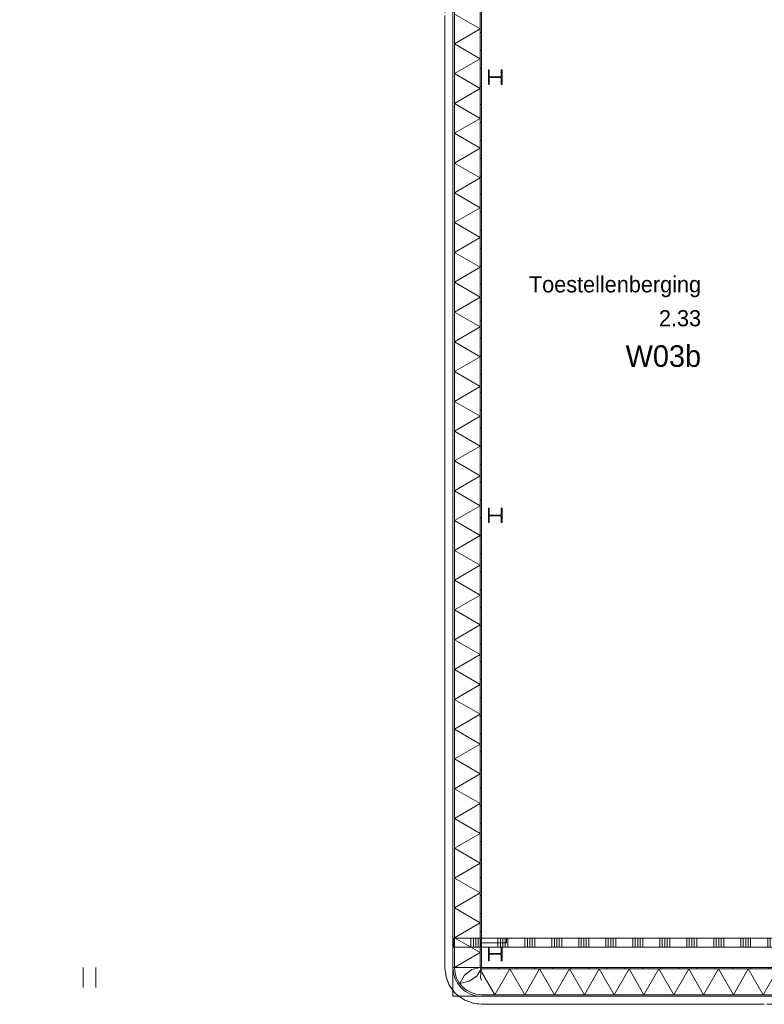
# Model space of a CAD drawing. Header units: millimetres. Extents: x -409 to 257590, y -7854 to 67330.
# Tile 15 of 205: x 24876 to 33151, y -409 to 10542. Entities that reach past the tile are written whole.
import ezdxf
from ezdxf.enums import TextEntityAlignment as Align

# ---------------------------------------------------------------- set-up
doc = ezdxf.new("R2010")
doc.units = ezdxf.units.MM
doc.header["$MEASUREMENT"] = 0
doc.linetypes.add('B0702', pattern=[117.37, 78.119999, -39.250001])
for name, color, linetype in [('New_21 Buitenwanden', 7, 'Continuous'), ('New_21 Buitenwanden Doorsnede-arcering', 7, 'Continuous'), ('New_21 Buitenwanden Laagscheidingslijnen', 7, 'Continuous'), ('New_21 Buitenwanden Ramen', 7, 'Continuous'), ('New_22 NC Binnenwanden', 7, 'Continuous'), ('New_22 NC Binnenwanden Doorsnede-arcering', 7, 'Continuous'), ('New_23 Vloeren', 7, 'Continuous'), ('New_41 Buitenwandafwerking houten latten', 7, 'Continuous'), ('New_Z Ruimtefuncties', 7, 'Continuous'), ('New_Z Ruimtefuncties Zone omranding', 7, 'Continuous'), ('New_Z Ruimtefuncties Zone tekst', 7, 'Continuous'), ('S-COLS-____-OTLN.RVT S', 7, 'Continuous'), ('S-COLS-____-OTLN.RVT S Doorsnede-arcering', 7, 'Continuous')]:
    doc.layers.add(name, color=color, linetype=linetype)
doc.styles.add('GENERATED_STYLE_1', font='txt')
doc.styles.add('GENERATED_STYLE_2', font='txt')

# ---------------------------------------------------------------- blocks, each defined once
blk = doc.blocks.new('Slab_1_2', base_point=(0, 42578))
at = {"layer": 'New_23 Vloeren', "color": 1, "linetype": 'Continuous', "lineweight": 0, "flags": 128}
blk.add_lwpolyline([(0, 39540), (0, 17060), (25600, 17060), (25600, 17610), (25675, 17610), (25675, 23015), (28540, 23015), (28540, 23140), (29892, 23140), (29892, 17610), (30010, 17610), (30010, 0), (61758, 0), (61760, 1964), (61760, 1964), (61758, 8599), (73460, 8599)], dxfattribs=at)
blk = doc.blocks.new('*X677')
at = {"layer": 'New_22 NC Binnenwanden Doorsnede-arcering', "color": 254, "linetype": 'Continuous', "lineweight": 0, "true_color": 0xe9ebeb}
for p, q in [((30190, 225), (30190, 325)), ((30218, 225), (30218, 325)), ((30245, 225), (30245, 325)), ((30273, 225), (30273, 325)), ((30300, 225), (30300, 325)), ((30490, 225), (30490, 325)), ((30518, 225), (30518, 325)), ((30545, 225), (30545, 325)), ((30573, 225), (30573, 325)), ((30600, 225), (30600, 325)), ((30790, 225), (30790, 325)), ((30818, 225), (30818, 325)), ((30845, 225), (30845, 325)), ((30873, 225), (30873, 325)), ((30900, 225), (30900, 325)), ((31090, 225), (31090, 325)), ((31118, 225), (31118, 325)), ((31145, 225), (31145, 325)), ((31173, 225), (31173, 325)), ((31200, 225), (31200, 325)), ((31390, 225), (31390, 325)), ((31418, 225), (31418, 325)), ((31445, 225), (31445, 325)), ((31473, 225), (31473, 325)), ((31500, 225), (31500, 325)), ((31690, 225), (31690, 325)), ((31718, 225), (31718, 325)), ((31745, 225), (31745, 325)), ((31773, 225), (31773, 325)), ((31800, 225), (31800, 325)), ((31990, 225), (31990, 325)), ((32018, 225), (32018, 325)), ((32045, 225), (32045, 325)), ((32073, 225), (32073, 325)), ((32100, 225), (32100, 325)), ((32290, 225), (32290, 325)), ((32318, 225), (32318, 325)), ((32345, 225), (32345, 325)), ((32373, 225), (32373, 325)), ((32400, 225), (32400, 325)), ((32590, 225), (32590, 325)), ((32618, 225), (32618, 325)), ((32645, 225), (32645, 325)), ((32673, 225), (32673, 325)), ((32700, 225), (32700, 325)), ((32890, 225), (32890, 325)), ((32918, 225), (32918, 325)), ((32945, 225), (32945, 325)), ((32973, 225), (32973, 325)), ((33000, 225), (33000, 325)), ((33190, 225), (33190, 325)), ((33218, 225), (33218, 325)), ((33245, 225), (33245, 325)), ((33273, 225), (33273, 325)), ((33300, 233), (33300, 325))]:
    blk.add_line(p, q, dxfattribs=at)
blk = doc.blocks.new('*X685')
at = {"layer": 'New_22 NC Binnenwanden Doorsnede-arcering', "color": 254, "linetype": 'Continuous', "lineweight": 0, "true_color": 0xe9ebeb}
blk.add_line((29700, 225), (29700, 325), dxfattribs=at)
blk = doc.blocks.new('*X687')
at = {"layer": 'New_22 NC Binnenwanden Doorsnede-arcering', "color": 254, "linetype": 'Continuous', "lineweight": 0, "true_color": 0xe9ebeb}
blk.add_line((30000, 225), (30000, 325), dxfattribs=at)
blk = doc.blocks.new('*X689')
at = {"layer": 'New_22 NC Binnenwanden Doorsnede-arcering', "color": 254, "linetype": 'Continuous', "lineweight": 0, "true_color": 0xe9ebeb}
for p, q in [((29890, 225), (29890, 325)), ((29918, 225), (29918, 325)), ((29945, 225), (29945, 325)), ((29973, 225), (29973, 325))]:
    blk.add_line(p, q, dxfattribs=at)
blk = doc.blocks.new('Wall_147_2', base_point=(61760, 325))
at = {"layer": 'New_21 Buitenwanden', "color": 8, "linetype": 'Continuous', "lineweight": 0, "true_color": 0x778488}
for p, q in [((29708, 325), (29690, 325)), ((29690, 325), (29690, 225)), ((29690, 225), (29708, 225)), ((29708, 325), (29708, 325)), ((29995, 325), (29708, 325)), ((29708, 225), (29708, 225)), ((29708, 225), (29995, 225)), ((30010, 325), (29995, 325)), ((29995, 325), (29995, 325)), ((29995, 225), (30010, 225)), ((29995, 225), (29995, 225))]:
    blk.add_line(p, q, dxfattribs=at)
at = {"layer": 'New_22 NC Binnenwanden', "color": 8, "linetype": 'Continuous', "lineweight": 0, "true_color": 0x778488, "flags": 128}
for points in [[(33405, 325), (30010, 325)], [(30010, 225), (30084, 225)], [(30094, 225), (30227, 225)], [(30237, 225), (33299, 225)]]:
    blk.add_lwpolyline(points, dxfattribs=at)
at = {"layer": 'New_22 NC Binnenwanden', "color": 8, "lineweight": 0, "true_color": 0x778488}
for name in ['*X685', '*X689', '*X687', '*X677']:
    blk.add_blockref(name, (0, 0), dxfattribs=at)
blk = doc.blocks.new('Curtain Wall_57_2')
at = {"layer": 'New_41 Buitenwandafwerking houten latten', "color": 1, "linetype": 'Continuous', "lineweight": 0}
for p, q in [((30010, -409), (30050, -409)), ((30050, -409), (30150, -409)), ((30150, -409), (30250, -409)), ((30250, -409), (30350, -409)), ((30350, -409), (30395, -409)), ((30395, -409), (30495, -409)), ((30495, -409), (30595, -409)), ((30595, -409), (30695, -409)), ((30695, -409), (30739, -409)), ((30739, -409), (30839, -409)), ((30839, -409), (30939, -409)), ((30939, -409), (31039, -409)), ((31039, -409), (31084, -409)), ((31084, -409), (31184, -409)), ((31184, -409), (31284, -409)), ((31284, -409), (31384, -409)), ((31384, -409), (31428, -409)), ((31428, -409), (31528, -409)), ((31528, -409), (31628, -409)), ((31628, -409), (31728, -409)), ((31728, -409), (31773, -409)), ((31773, -409), (31873, -409)), ((31873, -409), (31973, -409)), ((31973, -409), (32073, -409)), ((32073, -409), (32118, -409)), ((32118, -409), (32218, -409)), ((32218, -409), (32318, -409)), ((32318, -409), (32418, -409)), ((32418, -409), (32462, -409)), ((32462, -409), (32562, -409)), ((32562, -409), (32662, -409)), ((32662, -409), (32762, -409)), ((32762, -409), (32807, -409)), ((32807, -409), (32907, -409)), ((32907, -409), (33007, -409)), ((33007, -409), (33107, -409)), ((33107, -409), (33151, -409))]:
    blk.add_line(p, q, dxfattribs=at)
at = {"layer": 'New_41 Buitenwandafwerking houten latten', "color": 253, "linetype": 'B0702', "lineweight": 0, "true_color": 0x99a3a6, "flags": 128}
blk.add_lwpolyline([(30010, -409), (30050, -409), (30150, -409), (30250, -409), (30350, -409), (30395, -409), (30495, -409), (30595, -409), (30695, -409), (30739, -409), (30839, -409), (30939, -409), (31039, -409), (31084, -409), (31184, -409), (31284, -409), (31384, -409), (31428, -409), (31528, -409), (31628, -409), (31728, -409), (31773, -409), (31873, -409), (31973, -409), (32073, -409), (32118, -409), (32218, -409), (32318, -409), (32418, -409), (32462, -409), (32562, -409), (32662, -409), (32762, -409), (32807, -409), (32907, -409), (33007, -409), (33107, -409), (33151, -409), (33251, -409), (33351, -409), (33451, -409), (33496, -409), (33596, -409), (33696, -409), (33796, -409), (33841, -409), (33941, -409), (34041, -409), (34141, -409), (34185, -409), (34285, -409), (34385, -409), (34485, -409), (34530, -409), (34630, -409), (34730, -409), (34830, -409), (34874, -409), (34974, -409), (35074, -409), (35174, -409), (35219, -409), (35319, -409), (35419, -409), (35519, -409), (35564, -409), (35664, -409), (35764, -409), (35864, -409), (35908, -409), (36008, -409), (36108, -409), (36208, -409), (36253, -409), (36353, -409), (36453, -409), (36553, -409), (36597, -409), (36697, -409), (36797, -409), (36897, -409), (36942, -409), (37042, -409), (37142, -409), (37242, -409), (37287, -409), (37387, -409), (37487, -409), (37587, -409), (37631, -409), (37731, -409), (37831, -409), (37931, -409), (37976, -409), (38076, -409), (38176, -409), (38276, -409), (38320, -409), (38420, -409), (38520, -409), (38620, -409), (38665, -409), (38765, -409), (38865, -409), (38965, -409), (39010, -409), (39110, -409), (39210, -409), (39310, -409), (39354, -409), (39454, -409), (39554, -409), (39654, -409), (39699, -409), (39799, -409), (39899, -409), (39999, -409), (40043, -409), (40143, -409), (40243, -409), (40343, -409), (40388, -409), (40488, -409), (40588, -409), (40688, -409), (40733, -409), (40833, -409), (40933, -409), (41033, -409), (41077, -409), (41177, -409), (41277, -409), (41377, -409), (41422, -409), (41522, -409), (41622, -409), (41722, -409), (41766, -409), (41866, -409), (41966, -409), (42066, -409), (42111, -409), (42211, -409), (42311, -409), (42411, -409), (42456, -409), (42556, -409), (42656, -409), (42756, -409), (42800, -409), (42900, -409), (43000, -409), (43100, -409), (43145, -409), (43245, -409), (43345, -409), (43445, -409), (43489, -409), (43589, -409), (43689, -409), (43789, -409), (43834, -409), (43934, -409), (44034, -409), (44134, -409), (44179, -409), (44279, -409), (44379, -409), (44479, -409), (44523, -409), (44623, -409), (44723, -409), (44823, -409), (44868, -409), (44968, -409), (45068, -409), (45168, -409), (45212, -409), (45312, -409), (45412, -409), (45512, -409), (45557, -409), (45657, -409), (45757, -409), (45857, -409), (45902, -409), (46002, -409), (46102, -409), (46202, -409), (46246, -409), (46346, -409), (46446, -409), (46546, -409), (46591, -409), (46691, -409), (46791, -409), (46891, -409), (46935, -409), (47035, -409), (47135, -409), (47235, -409), (47280, -409), (47380, -409), (47480, -409), (47580, -409), (47625, -409), (47725, -409), (47825, -409), (47925, -409), (47969, -409), (48069, -409), (48169, -409), (48269, -409), (48314, -409), (48414, -409), (48514, -409), (48614, -409), (48658, -409), (48758, -409), (48858, -409), (48958, -409), (49003, -409), (49103, -409), (49203, -409), (49303, -409), (49348, -409), (49448, -409), (49548, -409), (49648, -409), (49692, -409), (49792, -409), (49892, -409), (49992, -409), (50037, -409), (50137, -409), (50237, -409), (50337, -409), (50381, -409), (50481, -409), (50581, -409), (50681, -409), (50726, -409), (50826, -409), (50926, -409), (51026, -409), (51071, -409), (51171, -409), (51271, -409), (51371, -409), (51415, -409), (51515, -409), (51615, -409), (51715, -409), (51760, -409), (51860, -409), (51960, -409), (52060, -409), (52104, -409), (52204, -409), (52304, -409), (52404, -409), (52449, -409), (52549, -409), (52649, -409), (52749, -409), (52794, -409), (52894, -409), (52994, -409), (53094, -409), (53138, -409), (53238, -409), (53338, -409), (53438, -409), (53483, -409), (53583, -409), (53683, -409), (53783, -409), (53827, -409), (53927, -409), (54027, -409), (54127, -409), (54172, -409), (54272, -409), (54372, -409), (54472, -409), (54517, -409), (54617, -409), (54717, -409), (54817, -409), (54861, -409), (54961, -409), (55061, -409), (55161, -409), (55206, -409), (55306, -409), (55406, -409), (55506, -409), (55550, -409), (55650, -409), (55750, -409), (55850, -409), (55895, -409), (55995, -409), (56095, -409), (56195, -409), (56240, -409), (56340, -409), (56440, -409), (56540, -409), (56584, -409), (56684, -409), (56784, -409), (56884, -409), (56929, -409), (57029, -409), (57129, -409), (57229, -409), (57273, -409), (57373, -409), (57473, -409), (57573, -409), (57618, -409), (57718, -409), (57818, -409), (57918, -409), (57963, -409), (58063, -409), (58163, -409), (58263, -409), (58307, -409), (58407, -409), (58507, -409), (58607, -409), (58652, -409), (58752, -409), (58852, -409), (58952, -409), (58996, -409), (59096, -409), (59196, -409), (59296, -409), (59341, -409), (59441, -409), (59541, -409), (59641, -409), (59686, -409), (59786, -409), (59886, -409), (59986, -409), (60030, -409), (60130, -409), (60230, -409), (60330, -409), (60375, -409), (60475, -409), (60575, -409), (60675, -409), (60719, -409), (60819, -409), (60919, -409), (61019, -409), (61064, -409), (61164, -409), (61264, -409), (61364, -409), (61409, -409), (61509, -409), (61609, -409), (61709, -409), (61753, -409)], dxfattribs=at)
blk = doc.blocks.new('Wall_273_2', base_point=(30010, 17540))
at = {"layer": 'New_21 Buitenwanden', "color": 8, "linetype": 'Continuous', "lineweight": 0, "true_color": 0x778488}
for p, q in [((29708, 325), (29690, 325)), ((29690, 225), (29708, 225)), ((29708, 325), (29708, 325)), ((29995, 325), (29708, 325)), ((29708, 225), (29708, 225)), ((29708, 225), (29995, 225)), ((30010, 325), (29995, 325)), ((29995, 325), (29995, 325)), ((29995, 225), (30010, 225)), ((29995, 225), (29995, 225))]:
    blk.add_line(p, q, dxfattribs=at)
at = {"layer": 'New_21 Buitenwanden', "color": 8, "linetype": 'Continuous', "lineweight": 0, "true_color": 0x778488, "flags": 128}
for points in [[(29690, 17540), (29690, -320)], [(30010, 325), (30010, 17540)], [(30010, 0), (30010, 225)], [(29690, -320), (29708, -320)]]:
    blk.add_lwpolyline(points, dxfattribs=at)
blk = doc.blocks.new('Wall_274_2', base_point=(30010, 0))
at = {"layer": 'New_21 Buitenwanden', "color": 8, "linetype": 'Continuous', "lineweight": 0, "true_color": 0x778488, "flags": 128}
for points in [[(61760, 0), (30010, 0)], [(29708, -320), (62080, -320)]]:
    blk.add_lwpolyline(points, dxfattribs=at)
blk = doc.blocks.new('*X1193')
at = {"layer": 'New_21 Buitenwanden Doorsnede-arcering', "linetype": 'Continuous', "lineweight": 0, "true_color": 0xe9ebeb}
for points in [[(30009.8, -301.9), (30009.8, -302), (30149.9775, -302), (30149.9775, -301.9)], [(30449.9775, -301.9), (30299.9775, -301.9), (30299.9775, -302), (30449.9775, -302)], [(30749.9775, -301.9), (30599.9775, -301.9), (30599.9775, -302), (30749.9775, -302)], [(31049.9775, -301.9), (30899.9775, -301.9), (30899.9775, -302), (31049.9775, -302)], [(31349.9775, -301.9), (31199.9775, -301.9), (31199.9775, -302), (31349.9775, -302)], [(31649.9775, -301.9), (31499.9775, -301.9), (31499.9775, -302), (31649.9775, -302)], [(31949.9775, -301.9), (31799.9775, -301.9), (31799.9775, -302), (31949.9775, -302)], [(32249.9775, -301.9), (32099.9775, -301.9), (32099.9775, -302), (32249.9775, -302)], [(32549.9775, -301.9), (32399.9775, -301.9), (32399.9775, -302), (32549.9775, -302)], [(32849.9775, -301.9), (32699.9775, -301.9), (32699.9775, -302), (32849.9775, -302)], [(33149.9775, -301.9), (32999.9775, -301.9), (32999.9775, -302), (33149.9775, -302)]]:
    blk.add_hatch(color=254, dxfattribs=at).paths.add_polyline_path(points)
blk = doc.blocks.new('*X1194')
at = {"layer": 'New_21 Buitenwanden Doorsnede-arcering', "linetype": 'Continuous', "lineweight": 0, "true_color": 0xe9ebeb}
for points in [[(30149.9925, -14.8), (30009.8, -14.8), (30009.8, -14.9), (30149.9925, -14.9)], [(30299.9925, -14.9), (30449.9925, -14.9), (30449.9925, -14.8), (30299.9925, -14.8)], [(30599.9925, -14.9), (30749.9925, -14.9), (30749.9925, -14.8), (30599.9925, -14.8)], [(30899.9925, -14.9), (31049.9925, -14.9), (31049.9925, -14.8), (30899.9925, -14.8)], [(31199.9925, -14.9), (31349.9925, -14.9), (31349.9925, -14.8), (31199.9925, -14.8)], [(31499.9925, -14.9), (31649.9925, -14.9), (31649.9925, -14.8), (31499.9925, -14.8)], [(31799.9925, -14.9), (31949.9925, -14.9), (31949.9925, -14.8), (31799.9925, -14.8)], [(32099.9925, -14.9), (32249.9925, -14.9), (32249.9925, -14.8), (32099.9925, -14.8)], [(32399.9925, -14.9), (32549.9925, -14.9), (32549.9925, -14.8), (32399.9925, -14.8)], [(32699.9925, -14.9), (32849.9925, -14.9), (32849.9925, -14.8), (32699.9925, -14.8)], [(32999.9925, -14.9), (33149.9925, -14.9), (33149.9925, -14.8), (32999.9925, -14.8)]]:
    blk.add_hatch(color=254, dxfattribs=at).paths.add_polyline_path(points)
blk = doc.blocks.new('*X1195')
at = {"layer": 'New_21 Buitenwanden Doorsnede-arcering', "color": 254, "linetype": 'Continuous', "lineweight": 0, "true_color": 0xe9ebeb}
for p, q in [((30157, -302), (30010, -46)), ((30157, -302), (30323, -15)), ((30489, -302), (30323, -15)), ((30489, -302), (30654, -15)), ((30820, -302), (30654, -15)), ((30820, -302), (30986, -15)), ((31152, -302), (30986, -15)), ((31152, -302), (31317, -15)), ((31483, -302), (31317, -15)), ((31483, -302), (31649, -15)), ((31814, -302), (31649, -15)), ((31814, -302), (31980, -15)), ((32146, -302), (31980, -15)), ((32146, -302), (32311, -15)), ((32477, -302), (32311, -15)), ((32477, -302), (32643, -15)), ((32809, -302), (32643, -15)), ((32809, -302), (32974, -15)), ((33140, -302), (32974, -15)), ((33140, -302), (33306, -15))]:
    blk.add_line(p, q, dxfattribs=at)
blk = doc.blocks.new('Wall_276_2', base_point=(61760, -320))
at = {"layer": 'New_21 Buitenwanden Doorsnede-arcering', "linetype": 'Continuous', "lineweight": 0, "true_color": 0xe9ebeb}
h = blk.add_hatch(dxfattribs=at)
h.set_pattern_fill('930_Lijnen_vert_200_0002', color=254, style=0, pattern_type=2)
h.set_pattern_definition([(90, (0, 0), (-200, 0), [])])
h.paths.add_polyline_path([(61760, 0), (30010, 0), (30010, -15), (61760, -15)])
at = {"layer": 'New_21 Buitenwanden', "color": 8, "linetype": 'Continuous', "lineweight": 0, "true_color": 0x778488, "flags": 128}
for points in [[(61760, 0), (30010, 0)], [(30010, 0), (30010, 0)], [(30010, -15), (30010, -15)], [(30010, -15), (30010, -15)], [(30010, -302), (30010, -302)], [(30010, -302), (30010, -302)], [(30010, -320), (61760, -320)]]:
    blk.add_lwpolyline(points, dxfattribs=at)
at = {"layer": 'New_21 Buitenwanden Laagscheidingslijnen', "color": 8, "linetype": 'Continuous', "lineweight": 0, "true_color": 0x778488}
for p, q in [((61760, -15), (30010, -15)), ((61760, -15), (30010, -15)), ((30010, -302), (61760, -302)), ((30010, -302), (61760, -302))]:
    blk.add_line(p, q, dxfattribs=at)
at = {"layer": 'New_21 Buitenwanden', "color": 8, "lineweight": 0, "true_color": 0x778488}
for name in ['*X1194', '*X1195', '*X1193']:
    blk.add_blockref(name, (0, 0), dxfattribs=at)
blk = doc.blocks.new('*X1198')
at = {"layer": 'New_21 Buitenwanden Doorsnede-arcering', "linetype": 'Continuous', "lineweight": 0, "true_color": 0xe9ebeb}
for points in [[(29708, 10349), (29708, 10349), (29708, 10499), (29708, 10499)], [(29708, 10049), (29708, 10049), (29708, 10199), (29708, 10199)], [(29708, 9749), (29708, 9749), (29708, 9899), (29708, 9899)], [(29708, 9449), (29708, 9449), (29708, 9599), (29708, 9599)], [(29708, 9149), (29708, 9149), (29708, 9299), (29708, 9299)], [(29708, 8849), (29708, 8849), (29708, 8999), (29708, 8999)], [(29708, 8699), (29708, 8699), (29708, 8549), (29708, 8549)], [(29708, 8249), (29708, 8249), (29708, 8399), (29708, 8399)], [(29708, 7949), (29708, 7949), (29708, 8099), (29708, 8099)], [(29708, 7649), (29708, 7649), (29708, 7799), (29708, 7799)], [(29708, 7349), (29708, 7349), (29708, 7499), (29708, 7499)], [(29708, 7049), (29708, 7049), (29708, 7199), (29708, 7199)], [(29708, 6749), (29708, 6749), (29708, 6899), (29708, 6899)], [(29708, 6449), (29708, 6449), (29708, 6599), (29708, 6599)], [(29708, 6149), (29708, 6149), (29708, 6299), (29708, 6299)], [(29708, 5849), (29708, 5849), (29708, 5999), (29708, 5999)], [(29708, 5549), (29708, 5549), (29708, 5699), (29708, 5699)], [(29708, 5249), (29708, 5249), (29708, 5399), (29708, 5399)], [(29708, 4949), (29708, 4949), (29708, 5099), (29708, 5099)], [(29708, 4649), (29708, 4649), (29708, 4799), (29708, 4799)], [(29708, 4349), (29708, 4349), (29708, 4499), (29708, 4499)], [(29708, 4049), (29708, 4049), (29708, 4199), (29708, 4199)], [(29708, 3749), (29708, 3749), (29708, 3899), (29708, 3899)], [(29708, 3449), (29708, 3449), (29708, 3599), (29708, 3599)], [(29708, 3149), (29708, 3149), (29708, 3299), (29708, 3299)], [(29708, 2849), (29708, 2849), (29708, 2999), (29708, 2999)], [(29708, 2549), (29708, 2549), (29708, 2699), (29708, 2699)], [(29708, 2249), (29708, 2249), (29708, 2399), (29708, 2399)], [(29708, 1949), (29708, 1949), (29708, 2099), (29708, 2099)], [(29708, 1649), (29708, 1649), (29708, 1799), (29708, 1799)], [(29708, 1499), (29708, 1349), (29708, 1349), (29708, 1499)], [(29708, 1199), (29708, 1199), (29708, 1049), (29708, 1049)], [(29708, 749), (29708, 749), (29708, 899), (29708, 899)], [(29708, 449), (29708, 449), (29708, 599), (29708, 599)], [(29708, 149), (29708, 149), (29708, 299), (29708, 299)]]:
    blk.add_hatch(color=254, dxfattribs=at).paths.add_polyline_path(points)
blk = doc.blocks.new('*X1199')
at = {"layer": 'New_21 Buitenwanden Doorsnede-arcering', "linetype": 'Continuous', "lineweight": 0, "true_color": 0xe9ebeb}
for points in [[(29995, 10499), (29995, 10349), (29995, 10349), (29995, 10499)], [(29995, 10199), (29995, 10049), (29995, 10049), (29995, 10199)], [(29995, 9899), (29995, 9749), (29995, 9749), (29995, 9899)], [(29995, 9599), (29995, 9449), (29995, 9449), (29995, 9599)], [(29995, 9299), (29995, 9149), (29995, 9149), (29995, 9299)], [(29995, 8999), (29995, 8849), (29995, 8849), (29995, 8999)], [(29995, 8699), (29995, 8549), (29995, 8549), (29995, 8699)], [(29995, 8399), (29995, 8249), (29995, 8249), (29995, 8399)], [(29995, 8099), (29995, 7949), (29995, 7949), (29995, 8099)], [(29995, 7799), (29995, 7649), (29995, 7649), (29995, 7799)], [(29995, 7499), (29995, 7349), (29995, 7349), (29995, 7499)], [(29995, 7199), (29995, 7049), (29995, 7049), (29995, 7199)], [(29995, 6899), (29995, 6749), (29995, 6749), (29995, 6899)], [(29995, 6599), (29995, 6449), (29995, 6449), (29995, 6599)], [(29995, 6299), (29995, 6299), (29995, 6149), (29995, 6149)], [(29995, 5999), (29995, 5849), (29995, 5849), (29995, 5999)], [(29995, 5699), (29995, 5549), (29995, 5549), (29995, 5699)], [(29995, 5399), (29995, 5249), (29995, 5249), (29995, 5399)], [(29995, 5099), (29995, 4949), (29995, 4949), (29995, 5099)], [(29995, 4799), (29995, 4649), (29995, 4649), (29995, 4799)], [(29995, 4499), (29995, 4349), (29995, 4349), (29995, 4499)], [(29995, 4199), (29995, 4049), (29995, 4049), (29995, 4199)], [(29995, 3899), (29995, 3899), (29995, 3749), (29995, 3749)], [(29995, 3599), (29995, 3449), (29995, 3449), (29995, 3599)], [(29995, 3299), (29995, 3299), (29995, 3149), (29995, 3149)], [(29995, 2999), (29995, 2849), (29995, 2849), (29995, 2999)], [(29995, 2699), (29995, 2549), (29995, 2549), (29995, 2699)], [(29995, 2399), (29995, 2249), (29995, 2249), (29995, 2399)], [(29995, 2099), (29995, 1949), (29995, 1949), (29995, 2099)], [(29995, 1799), (29995, 1649), (29995, 1649), (29995, 1799)], [(29995, 1499), (29995, 1349), (29995, 1349), (29995, 1499)], [(29995, 1199), (29995, 1199), (29995, 1049), (29995, 1049)], [(29995, 899), (29995, 749), (29995, 749), (29995, 899)], [(29995, 599), (29995, 449), (29995, 449), (29995, 599)], [(29995, 299), (29995, 149), (29995, 149), (29995, 299)]]:
    blk.add_hatch(color=254, dxfattribs=at).paths.add_polyline_path(points)
blk = doc.blocks.new('*X1201')
at = {"layer": 'New_21 Buitenwanden Doorsnede-arcering', "color": 254, "linetype": 'Continuous', "lineweight": 0, "true_color": 0xe9ebeb}
for p, q in [((29708, 10605), (29995, 10439)), ((29708, 10273), (29995, 10439)), ((29708, 10273), (29995, 10108)), ((29708, 9942), (29995, 10108)), ((29708, 9942), (29995, 9776)), ((29708, 9611), (29995, 9776)), ((29708, 9611), (29995, 9445)), ((29708, 9279), (29995, 9445)), ((29708, 9279), (29995, 9113)), ((29708, 8948), (29995, 9113)), ((29708, 8948), (29995, 8782)), ((29708, 8616), (29995, 8782)), ((29708, 8616), (29995, 8451)), ((29708, 8285), (29995, 8451)), ((29708, 8285), (29995, 8119)), ((29708, 7954), (29995, 8119)), ((29708, 7954), (29995, 7788)), ((29708, 7622), (29995, 7788)), ((29708, 7622), (29995, 7456)), ((29708, 7291), (29995, 7456)), ((29708, 7291), (29995, 7125)), ((29708, 6959), (29995, 7125)), ((29708, 6959), (29995, 6794)), ((29708, 6628), (29995, 6794)), ((29708, 6628), (29995, 6462)), ((29708, 6297), (29995, 6462)), ((29708, 6297), (29995, 6131)), ((29708, 5965), (29995, 6131)), ((29708, 5965), (29995, 5799)), ((29708, 5634), (29995, 5799)), ((29708, 5634), (29995, 5468)), ((29708, 5302), (29995, 5468)), ((29708, 5302), (29995, 5137)), ((29708, 4971), (29995, 5137)), ((29708, 4971), (29995, 4805)), ((29708, 4640), (29995, 4805)), ((29708, 4640), (29995, 4474)), ((29708, 4308), (29995, 4474)), ((29708, 4308), (29995, 4142)), ((29708, 3977), (29995, 4142)), ((29708, 3977), (29995, 3811)), ((29708, 3645), (29995, 3811)), ((29708, 3645), (29995, 3480)), ((29708, 3314), (29995, 3480)), ((29708, 3314), (29995, 3148)), ((29708, 2983), (29995, 3148)), ((29708, 2983), (29995, 2817)), ((29708, 2651), (29995, 2817)), ((29708, 2651), (29995, 2485)), ((29708, 2320), (29995, 2485)), ((29708, 2320), (29995, 2154)), ((29708, 1988), (29995, 2154)), ((29708, 1988), (29995, 1823)), ((29708, 1657), (29995, 1823)), ((29708, 1657), (29995, 1491)), ((29708, 1326), (29995, 1491)), ((29708, 1326), (29995, 1160)), ((29708, 994), (29995, 1160)), ((29708, 994), (29995, 829)), ((29708, 663), (29995, 829)), ((29708, 663), (29995, 497)), ((29708, 331), (29995, 497)), ((29708, 331), (29995, 166)), ((29708, 0), (29995, 166))]:
    blk.add_line(p, q, dxfattribs=at)
blk = doc.blocks.new('Wall_278_2', base_point=(29690, 0))
at = {"layer": 'New_21 Buitenwanden Doorsnede-arcering', "linetype": 'Continuous', "lineweight": 0, "true_color": 0xe9ebeb}
h = blk.add_hatch(dxfattribs=at)
h.set_pattern_fill('930_Lijnen_vert_200_0002', color=254, style=0, pattern_type=2)
h.set_pattern_definition([(6e-06, (0, 0), (-2e-05, 200), [])])
h.paths.add_polyline_path([(30010, 0), (30010, 17540), (29995, 17532), (29995, 0)])
at = {"layer": 'New_21 Buitenwanden', "color": 8, "linetype": 'Continuous', "lineweight": 0, "true_color": 0x778488, "flags": 128}
for points in [[(30010, 0), (30010, 17540)], [(29690, 17384), (29690, 0)], [(29690, 0), (29708, 0)], [(29708, 0), (29708, 0)], [(29708, 0), (29995, 0)], [(29995, 0), (29995, 0)], [(29995, 0), (30010, 0)]]:
    blk.add_lwpolyline(points, dxfattribs=at)
at = {"layer": 'New_21 Buitenwanden Laagscheidingslijnen', "color": 8, "linetype": 'Continuous', "lineweight": 0, "true_color": 0x778488}
for p, q in [((29995, 0), (29995, 17532)), ((29708, 17392), (29708, 0)), ((29708, 17392), (29708, 0)), ((29995, 0), (29995, 17402))]:
    blk.add_line(p, q, dxfattribs=at)
at = {"layer": 'New_21 Buitenwanden', "color": 8, "lineweight": 0, "true_color": 0x778488}
for name in ['*X1201', '*X1198', '*X1199']:
    blk.add_blockref(name, (0, 0), dxfattribs=at)
blk = doc.blocks.new('*X1252')
at = {"layer": 'New_21 Buitenwanden Doorsnede-arcering', "linetype": 'Continuous', "lineweight": 0, "true_color": 0xe9ebeb}
blk.add_hatch(color=254, dxfattribs=at).paths.add_polyline_path([(29755, -157), (29765, -178), (29832, -244), (29864, -260), (29864, -260), (29832, -244), (29766, -177), (29755, -157)])
blk = doc.blocks.new('*X1253')
at = {"layer": 'New_21 Buitenwanden Doorsnede-arcering', "linetype": 'Continuous', "lineweight": 0, "true_color": 0xe9ebeb}
blk.add_hatch(color=254, dxfattribs=at).paths.add_polyline_path([(30010, -15), (29999, -11), (29995, 0), (29995, 0), (29999, -11), (30010, -15)])
blk = doc.blocks.new('*X1254')
at = {"layer": 'New_21 Buitenwanden Doorsnede-arcering', "color": 254, "linetype": 'Continuous', "lineweight": 0, "true_color": 0xe9ebeb}
for p, q in [((29766, -177), (29821, -84)), ((29821, -84), (29902, -23)), ((29872, -153), (29955, -96)), ((29902, -23), (29995, 0)), ((29955, -96), (30005, -14)), ((29998, -110), (30005, -14)), ((29766, -177), (29872, -153)), ((30010, -143), (29998, -110))]:
    blk.add_line(p, q, dxfattribs=at)
blk = doc.blocks.new('Wall_292_2', base_point=(29690, 0))
at = {"layer": 'New_21 Buitenwanden Doorsnede-arcering', "linetype": 'Continuous', "lineweight": 0, "true_color": 0xe9ebeb}
h = blk.add_hatch(dxfattribs=at)
h.set_pattern_fill('930_Lijnen_vert_200_0002', color=254, style=0, pattern_type=2)
h.set_pattern_definition([(225, (0, 0), (-141.4214, 141.4214), [])])
h.paths.add_polyline_path([(30010, 0), (29995, 0, 0.414214), (30010, -15)])
at = {"layer": 'New_21 Buitenwanden', "color": 8, "linetype": 'Continuous', "lineweight": 0, "true_color": 0x778488, "flags": 128}
for points in [[(29690, 0), (29708, 0)], [(29708, 0), (29708, 0)], [(29708, 0), (30010, 0)], [(30010, -15), (30010, -15)], [(30010, -302), (30010, -302)], [(30010, -302), (30010, -302)]]:
    blk.add_lwpolyline(points, dxfattribs=at)
at = {"layer": 'New_21 Buitenwanden', "color": 8, "linetype": 'Continuous', "lineweight": 0, "true_color": 0x778488}
blk.add_arc((30010, 0), 320, 180, 270, dxfattribs=at)
at = {"layer": 'New_21 Buitenwanden Laagscheidingslijnen', "color": 8, "linetype": 'Continuous', "lineweight": 0, "true_color": 0x778488}
for radius, start, end in [(302, 180, 270), (302, 180, 270), (15, 180.0763, 270.0763), (15.1, 180.0758, 270.0758)]:
    blk.add_arc((30010, 0), radius, start, end, dxfattribs=at)
at = {"layer": 'New_21 Buitenwanden', "color": 8, "lineweight": 0, "true_color": 0x778488}
for name in ['*X1253', '*X1254', '*X1252']:
    blk.add_blockref(name, (0, 0), dxfattribs=at)
blk = doc.blocks.new('*X1256')
at = {"layer": 'New_21 Buitenwanden Doorsnede-arcering', "linetype": 'Continuous', "lineweight": 0, "true_color": 0xe9ebeb}
blk.add_hatch(color=254, dxfattribs=at).paths.add_polyline_path([(29755, -157), (29765, -178), (29832, -244), (29864, -260), (29864, -260), (29832, -244), (29766, -177), (29755, -157)])
blk = doc.blocks.new('*X1257')
at = {"layer": 'New_21 Buitenwanden Doorsnede-arcering', "linetype": 'Continuous', "lineweight": 0, "true_color": 0xe9ebeb}
blk.add_hatch(color=254, dxfattribs=at).paths.add_polyline_path([(30010, -15), (29999, -11), (29995, 0), (29995, 0), (29999, -11), (30010, -15)])
blk = doc.blocks.new('*X1258')
at = {"layer": 'New_21 Buitenwanden Doorsnede-arcering', "color": 254, "linetype": 'Continuous', "lineweight": 0, "true_color": 0xe9ebeb}
for p, q in [((29766, -177), (29821, -84)), ((29821, -84), (29902, -23)), ((29872, -153), (29955, -96)), ((29902, -23), (29995, 0)), ((29955, -96), (30005, -14)), ((29998, -110), (30005, -14)), ((29766, -177), (29872, -153)), ((30010, -143), (29998, -110))]:
    blk.add_line(p, q, dxfattribs=at)
blk = doc.blocks.new('Wall_293_2', base_point=(29690, 0))
at = {"layer": 'New_21 Buitenwanden Doorsnede-arcering', "linetype": 'Continuous', "lineweight": 0, "true_color": 0xe9ebeb}
h = blk.add_hatch(dxfattribs=at)
h.set_pattern_fill('930_Lijnen_vert_200_0002', color=254, style=0, pattern_type=2)
h.set_pattern_definition([(225, (0, 0), (-141.4214, 141.4214), [])])
h.paths.add_polyline_path([(30010, 0), (29995, 0, 0.414214), (30010, -15)])
at = {"layer": 'New_21 Buitenwanden', "color": 8, "linetype": 'Continuous', "lineweight": 0, "true_color": 0x778488, "flags": 128}
for points in [[(29690, 0), (29708, 0)], [(29708, 0), (29708, 0)], [(29708, 0), (30010, 0)]]:
    blk.add_lwpolyline(points, dxfattribs=at)
at = {"layer": 'New_21 Buitenwanden', "color": 8, "linetype": 'Continuous', "lineweight": 0, "true_color": 0x778488}
blk.add_arc((30010, 0), 320, 180, 270, dxfattribs=at)
at = {"layer": 'New_21 Buitenwanden Laagscheidingslijnen', "color": 8, "linetype": 'Continuous', "lineweight": 0, "true_color": 0x778488}
for radius, start, end in [(302, 180, 270), (302, 180, 270), (15, 180.0763, 270.0763), (15.1, 180.0758, 270.0758)]:
    blk.add_arc((30010, 0), radius, start, end, dxfattribs=at)
at = {"layer": 'New_21 Buitenwanden', "color": 8, "lineweight": 0, "true_color": 0x778488}
for name in ['*X1257', '*X1258', '*X1256']:
    blk.add_blockref(name, (0, 0), dxfattribs=at)
blk = doc.blocks.new('Column_4_2', base_point=(30161, 153))
at = {"layer": 'S-COLS-____-OTLN.RVT S Doorsnede-arcering', "linetype": 'Continuous', "lineweight": 0, "true_color": 0x778488}
for points in [[(30094, 233), (30085, 233), (30085, 225), (30094, 225)], [(30085, 73), (30094, 73), (30094, 135, -0.414214), (30109, 150), (30213, 150, -0.414214), (30228, 135), (30228, 73), (30237, 73), (30237, 225), (30228, 225), (30228, 171, -0.414214), (30213, 156), (30109, 156, -0.414214), (30094, 171), (30094, 225), (30085, 225)], [(30237, 233), (30228, 233), (30228, 225), (30237, 225)]]:
    blk.add_hatch(color=8, dxfattribs=at).paths.add_polyline_path(points)
at = {"layer": 'S-COLS-____-OTLN.RVT S', "color": 9, "linetype": 'Continuous', "lineweight": 0, "flags": 128}
for points in [[(30085, 73), (30094, 73), (30094, 135, -0.414214), (30109, 150), (30213, 150, -0.414214), (30228, 135), (30228, 73), (30237, 73), (30237, 225)], [(30228, 225), (30228, 171, -0.414214), (30213, 156), (30109, 156, -0.414214), (30094, 171), (30094, 225)]]:
    blk.add_lwpolyline(points, format="xyb", dxfattribs=at)
blk.add_lwpolyline([(30085, 225), (30085, 73)], dxfattribs=at)
blk = doc.blocks.new('Column_10_2', base_point=(30161, 9903))
at = {"layer": 'S-COLS-____-OTLN.RVT S Doorsnede-arcering', "linetype": 'Continuous', "lineweight": 0, "true_color": 0x778488}
blk.add_hatch(color=8, dxfattribs=at).paths.add_polyline_path([(30085, 9823), (30094, 9823), (30094, 9885, -0.414214), (30109, 9900), (30213, 9900, -0.414214), (30228, 9885), (30228, 9823), (30237, 9823), (30237, 9983), (30228, 9983), (30228, 9921, -0.414214), (30213, 9906), (30109, 9906, -0.414214), (30094, 9921), (30094, 9983), (30085, 9983)])
at = {"layer": 'S-COLS-____-OTLN.RVT S', "color": 9, "linetype": 'Continuous', "lineweight": 0, "flags": 128}
blk.add_lwpolyline([(30085, 9823), (30094, 9823), (30094, 9885, -0.414214), (30109, 9900), (30213, 9900, -0.414214), (30228, 9885), (30228, 9823), (30237, 9823), (30237, 9983), (30228, 9983), (30228, 9921, -0.414214), (30213, 9906), (30109, 9906, -0.414214), (30094, 9921), (30094, 9983), (30085, 9983)], format="xyb", close=True, dxfattribs=at)
blk = doc.blocks.new('Column_13_2', base_point=(30161, 5028))
at = {"layer": 'S-COLS-____-OTLN.RVT S Doorsnede-arcering', "linetype": 'Continuous', "lineweight": 0, "true_color": 0x778488}
blk.add_hatch(color=8, dxfattribs=at).paths.add_polyline_path([(30085, 4948), (30094, 4948), (30094, 5010, -0.414214), (30109, 5025), (30213, 5025, -0.414214), (30228, 5010), (30228, 4948), (30237, 4948), (30237, 5108), (30228, 5108), (30228, 5046, -0.414214), (30213, 5031), (30109, 5031, -0.414214), (30094, 5046), (30094, 5108), (30085, 5108)])
at = {"layer": 'S-COLS-____-OTLN.RVT S', "color": 9, "linetype": 'Continuous', "lineweight": 0, "flags": 128}
blk.add_lwpolyline([(30085, 4948), (30094, 4948), (30094, 5010, -0.414214), (30109, 5025), (30213, 5025, -0.414214), (30228, 5010), (30228, 4948), (30237, 4948), (30237, 5108), (30228, 5108), (30228, 5046, -0.414214), (30213, 5031), (30109, 5031, -0.414214), (30094, 5046), (30094, 5108), (30085, 5108)], format="xyb", close=True, dxfattribs=at)
blk = doc.blocks.new('Toestellenberging_2.33_4_2', base_point=(31485, 7164))
at = {"layer": 'New_Z Ruimtefuncties Zone tekst', "color": 2, "lineweight": 0}
for tag, height, style, p in [('ROOM_NAME', 180, 'GENERATED_STYLE_1', (32449, 7689)), ('DUMMY_938', 180, 'GENERATED_STYLE_1', (32449, 7730)), ('DUMMY_939', 180, 'GENERATED_STYLE_1', (32449, 7353)), ('ROOM_NUMBER', 180, 'GENERATED_STYLE_1', (32449, 7312)), ('stWallCovering', 240, 'GENERATED_STYLE_2', (32449, 6921))]:
    blk.add_attdef(tag, text='', height=height, dxfattribs=dict(at, style=style)).set_placement(p, align=Align.TOP_RIGHT)
at = {"layer": 'New_Z Ruimtefuncties Zone tekst', "color": 2, "lineweight": 0, "style": 'GENERATED_STYLE_2'}
blk.add_attdef('DUMMY_940', text='', height=240, dxfattribs=at).set_placement((30520, 6976), align=Align.TOP_LEFT)
blk = doc.blocks.new('Curtain Wall_76_2')
at = {"layer": 'New_41 Buitenwandafwerking houten latten', "color": 1, "linetype": 'Continuous', "lineweight": 0}
for p, q in [((29601, 10588), (29601, 10488)), ((29601, 10488), (29601, 10444)), ((29601, 10444), (29601, 10344)), ((29601, 10344), (29601, 10244)), ((29601, 10244), (29601, 10144)), ((29601, 10144), (29601, 10099)), ((29601, 10099), (29601, 9999)), ((29601, 9999), (29601, 9899)), ((29601, 9899), (29601, 9799)), ((29601, 9799), (29601, 9754)), ((29601, 9754), (29601, 9654)), ((29601, 9654), (29601, 9554)), ((29601, 9554), (29601, 9454)), ((29601, 9454), (29601, 9410)), ((29601, 9410), (29601, 9310)), ((29601, 9310), (29601, 9210)), ((29601, 9210), (29601, 9110)), ((29601, 9110), (29601, 9065)), ((29601, 9065), (29601, 8965)), ((29601, 8965), (29601, 8865)), ((29601, 8865), (29601, 8765)), ((29601, 8765), (29601, 8721)), ((29601, 8721), (29601, 8621)), ((29601, 8621), (29601, 8521)), ((29601, 8521), (29601, 8421)), ((29601, 8421), (29601, 8376)), ((29601, 8376), (29601, 8276)), ((29601, 8276), (29601, 8176)), ((29601, 8176), (29601, 8076)), ((29601, 8076), (29601, 8031)), ((29601, 8031), (29601, 7931)), ((29601, 7931), (29601, 7831)), ((29601, 7831), (29601, 7731)), ((29601, 7731), (29601, 7687)), ((29601, 7687), (29601, 7587)), ((29601, 7587), (29601, 7487)), ((29601, 7487), (29601, 7387)), ((29601, 7387), (29601, 7342)), ((29601, 7342), (29601, 7242)), ((29601, 7242), (29601, 7142)), ((29601, 7142), (29601, 7042)), ((29601, 7042), (29601, 6998)), ((29601, 6998), (29601, 6898)), ((29601, 6898), (29601, 6798)), ((29601, 6798), (29601, 6698)), ((29601, 6698), (29601, 6653)), ((29601, 6653), (29601, 6553)), ((29601, 6553), (29601, 6453)), ((29601, 6453), (29601, 6353)), ((29601, 6353), (29601, 6308)), ((29601, 6308), (29601, 6208)), ((29601, 6208), (29601, 6108)), ((29601, 6108), (29601, 6008)), ((29601, 6008), (29601, 5964)), ((29601, 5964), (29601, 5864)), ((29601, 5864), (29601, 5764)), ((29601, 5764), (29601, 5664)), ((29601, 5664), (29601, 5619)), ((29601, 5619), (29601, 5519)), ((29601, 5519), (29601, 5419)), ((29601, 5419), (29601, 5319)), ((29601, 5319), (29601, 5275)), ((29601, 5275), (29601, 5175)), ((29601, 5175), (29601, 5075)), ((29601, 5075), (29601, 4975)), ((29601, 4975), (29601, 4930)), ((29601, 4930), (29601, 4830)), ((29601, 4830), (29601, 4730)), ((29601, 4730), (29601, 4630)), ((29601, 4630), (29601, 4585)), ((29601, 4585), (29601, 4485)), ((29601, 4485), (29601, 4385)), ((29601, 4385), (29601, 4285)), ((29601, 4285), (29601, 4241)), ((29601, 4241), (29601, 4141)), ((29601, 4141), (29601, 4041)), ((29601, 4041), (29601, 3941)), ((29601, 3941), (29601, 3896)), ((29601, 3896), (29601, 3796)), ((29601, 3796), (29601, 3696)), ((29601, 3696), (29601, 3596)), ((29601, 3596), (29601, 3552)), ((29601, 3552), (29601, 3452)), ((29601, 3452), (29601, 3352)), ((29601, 3352), (29601, 3252)), ((29601, 3252), (29601, 3207)), ((29601, 3207), (29601, 3107)), ((29601, 3107), (29601, 3007)), ((29601, 3007), (29601, 2907)), ((29601, 2907), (29601, 2862)), ((29601, 2862), (29601, 2762)), ((29601, 2762), (29601, 2662)), ((29601, 2662), (29601, 2562)), ((29601, 2562), (29601, 2518)), ((29601, 2518), (29601, 2418)), ((29601, 2418), (29601, 2318)), ((29601, 2318), (29601, 2218)), ((29601, 2218), (29601, 2173)), ((29601, 2173), (29601, 2073)), ((29601, 2073), (29601, 1973)), ((29601, 1973), (29601, 1873)), ((29601, 1873), (29601, 1829)), ((29601, 1829), (29601, 1729)), ((29601, 1729), (29601, 1629)), ((29601, 1629), (29601, 1529)), ((29601, 1529), (29601, 1484)), ((29601, 1484), (29601, 1384)), ((29601, 1384), (29601, 1284)), ((29601, 1284), (29601, 1184)), ((29601, 1184), (29601, 1139)), ((29601, 1139), (29601, 1039)), ((29601, 1039), (29601, 939)), ((29601, 939), (29601, 839)), ((29601, 839), (29601, 795)), ((29601, 795), (29601, 695)), ((29601, 695), (29601, 595)), ((29601, 595), (29601, 495)), ((29601, 495), (29601, 450)), ((29601, 450), (29601, 350)), ((29601, 350), (29601, 250)), ((29601, 250), (29601, 150)), ((29601, 150), (29601, 106)), ((29601, 106), (29601, 6)), ((29601, 6), (29601, 0))]:
    blk.add_line(p, q, dxfattribs=at)
at = {"layer": 'New_41 Buitenwandafwerking houten latten', "color": 253, "linetype": 'B0702', "lineweight": 0, "true_color": 0x99a3a6, "flags": 128}
blk.add_lwpolyline([(29601, 11522), (29601, 11477), (29601, 11377), (29601, 11277), (29601, 11177), (29601, 11133), (29601, 11033), (29601, 10933), (29601, 10833), (29601, 10788), (29601, 10688), (29601, 10588), (29601, 10488), (29601, 10444), (29601, 10344), (29601, 10244), (29601, 10144), (29601, 10099), (29601, 9999), (29601, 9899), (29601, 9799), (29601, 9754), (29601, 9654), (29601, 9554), (29601, 9454), (29601, 9410), (29601, 9310), (29601, 9210), (29601, 9110), (29601, 9065), (29601, 8965), (29601, 8865), (29601, 8765), (29601, 8721), (29601, 8621), (29601, 8521), (29601, 8421), (29601, 8376), (29601, 8276), (29601, 8176), (29601, 8076), (29601, 8031), (29601, 7931), (29601, 7831), (29601, 7731), (29601, 7687), (29601, 7587), (29601, 7487), (29601, 7387), (29601, 7342), (29601, 7242), (29601, 7142), (29601, 7042), (29601, 6998), (29601, 6898), (29601, 6798), (29601, 6698), (29601, 6653), (29601, 6553), (29601, 6453), (29601, 6353), (29601, 6308), (29601, 6208), (29601, 6108), (29601, 6008), (29601, 5964), (29601, 5864), (29601, 5764), (29601, 5664), (29601, 5619), (29601, 5519), (29601, 5419), (29601, 5319), (29601, 5275), (29601, 5175), (29601, 5075), (29601, 4975), (29601, 4930), (29601, 4830), (29601, 4730), (29601, 4630), (29601, 4585), (29601, 4485), (29601, 4385), (29601, 4285), (29601, 4241), (29601, 4141), (29601, 4041), (29601, 3941), (29601, 3896), (29601, 3796), (29601, 3696), (29601, 3596), (29601, 3552), (29601, 3452), (29601, 3352), (29601, 3252), (29601, 3207), (29601, 3107), (29601, 3007), (29601, 2907), (29601, 2862), (29601, 2762), (29601, 2662), (29601, 2562), (29601, 2518), (29601, 2418), (29601, 2318), (29601, 2218), (29601, 2173), (29601, 2073), (29601, 1973), (29601, 1873), (29601, 1829), (29601, 1729), (29601, 1629), (29601, 1529), (29601, 1484), (29601, 1384), (29601, 1284), (29601, 1184), (29601, 1139), (29601, 1039), (29601, 939), (29601, 839), (29601, 795), (29601, 695), (29601, 595), (29601, 495), (29601, 450), (29601, 350), (29601, 250), (29601, 150), (29601, 106), (29601, 6), (29601, 0)], dxfattribs=at)
blk = doc.blocks.new('Curtain Wall_82_2')
at = {"layer": 'New_41 Buitenwandafwerking houten latten', "color": 1, "linetype": 'Continuous', "lineweight": 0}
for p, q in [((29601, -2), (29614, -102)), ((29614, -102), (29650, -195)), ((29650, -195), (29708, -276)), ((29708, -276), (29740, -308)), ((29740, -308), (29823, -364)), ((29823, -364), (29917, -398)), ((29917, -398), (30010, -409))]:
    blk.add_line(p, q, dxfattribs=at)
at = {"layer": 'New_41 Buitenwandafwerking houten latten', "color": 253, "linetype": 'B0702', "lineweight": 0, "true_color": 0x99a3a6, "flags": 128}
blk.add_lwpolyline([(29601, -2), (29614, -102), (29650, -195), (29708, -276), (29740, -308), (29823, -364), (29917, -398), (30010, -409)], dxfattribs=at)
blk = doc.blocks.new('R rechthoekige opening 22_5')
at = {"layer": 'New_21 Buitenwanden Ramen', "color": 9, "linetype": 'Continuous', "lineweight": 0}
for p, q in [((-70, 207), (-70, 222)), ((70, 207), (70, 222)), ((-70, 18), (-70, 207)), ((70, 18), (70, 207)), ((-70, 0), (-70, 18)), ((70, 0), (70, 18))]:
    blk.add_line(p, q, dxfattribs=at)
blk = doc.blocks.new('Wall_503_2', base_point=(99110, 0))
at = {"layer": 'New_21 Buitenwanden', "color": 8, "linetype": 'Continuous', "lineweight": 0, "true_color": 0x778488}
for p, q in [((25581, -15), (25581, 0)), ((25721, -15), (25721, 0)), ((25581, -204), (25581, -15)), ((25721, -204), (25721, -15)), ((25581, -222), (25581, -204)), ((25721, -222), (25721, -204))]:
    blk.add_line(p, q, dxfattribs=at)
at = {"layer": 'New_21 Buitenwanden Ramen', "color": 1, "linetype": 'Continuous', "lineweight": 0, "xscale": -1, "zscale": 1000}
blk.add_blockref('R rechthoekige opening 22_5', (25651, -222), dxfattribs=at)

msp = doc.modelspace()

# ---------------------------------------------------------------- linework, layer by layer
at = {"layer": 'New_Z Ruimtefuncties Zone omranding', "color": 142, "linetype": 'Continuous', "lineweight": 0, "true_color": 0x0ca2d3, "flags": 128}
msp.add_lwpolyline([(30010, 8825), (30010, 275), (30285, 275), (30285, 325), (33405, 325), (33405, 376), (33550, 376), (33550, 4855), (33258, 4855), (33258, 6631), (33550, 6631), (33550, 10551), (33258, 10551), (33258, 12705), (30010, 12705)], close=True, dxfattribs=at)

# ---------------------------------------------------------------- block references
at = {"layer": 'New_21 Buitenwanden', "color": 8, "lineweight": 0, "true_color": 0x778488}
for name, p in [('Wall_273_2', (30010, 17540)), ('Wall_278_2', (29690, 0)), ('Wall_503_2', (99110, 0)), ('Wall_292_2', (29690, 0)), ('Wall_293_2', (29690, 0)), ('Wall_274_2', (30010, 0)), ('Wall_276_2', (61760, -320))]:
    msp.add_blockref(name, p, dxfattribs=at)
at = {"layer": 'New_22 NC Binnenwanden', "color": 8, "lineweight": 0, "true_color": 0x778488}
msp.add_blockref('Wall_147_2', (61760, 325), dxfattribs=at)
at = {"layer": 'New_23 Vloeren', "color": 1, "linetype": 'Continuous', "lineweight": 0}
msp.add_blockref('Slab_1_2', (0, 42578), dxfattribs=at)
at = {"layer": 'New_41 Buitenwandafwerking houten latten', "linetype": 'Continuous', "lineweight": 0}
for name in ['Curtain Wall_76_2', 'Curtain Wall_82_2', 'Curtain Wall_57_2']:
    msp.add_blockref(name, (0, 0), dxfattribs=at)
at = {"layer": 'New_Z Ruimtefuncties', "color": 2, "linetype": 'Continuous', "lineweight": 0}
msp.add_blockref('Toestellenberging_2.33_4_2', (31485, 7164), dxfattribs=at).add_auto_attribs({'ROOM_NAME': 'Toestellenberging', 'ROOM_NUMBER': '2.33', 'stWallCovering': 'W03b'})
at = {"layer": 'S-COLS-____-OTLN.RVT S', "color": 3, "lineweight": 0}
for name, p in [('Column_10_2', (30161, 9903)), ('Column_13_2', (30161, 5028)), ('Column_4_2', (30161, 153))]:
    msp.add_blockref(name, p, dxfattribs=at)

doc.saveas('drawing.dxf')
